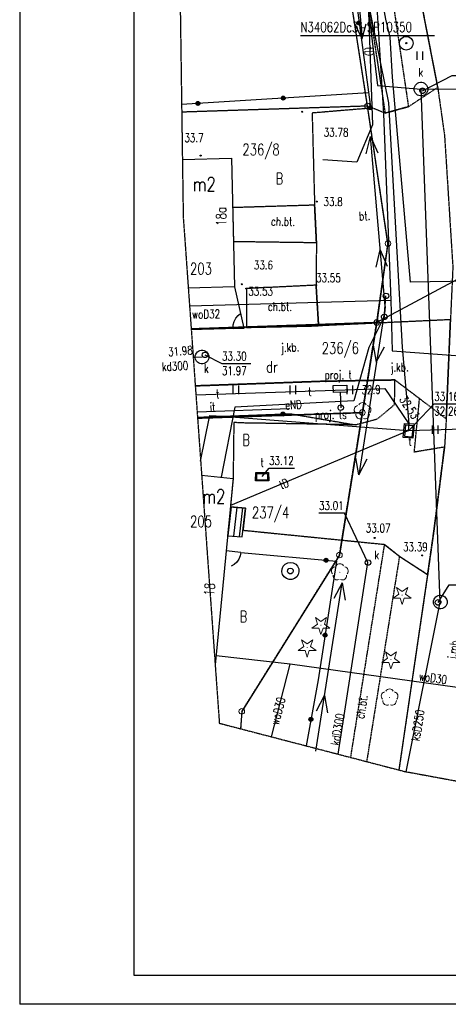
# Model space of a CAD drawing. Header units: inches. Extents: x 6268 to 12323, y 5221 to 42059.
# Tile 1 of 98: x 6268 to 7020, y 5241 to 6970. Entities that reach past the tile are written whole.
import ezdxf
from ezdxf.enums import TextEntityAlignment as Align

# ---------------------------------------------------------------- set-up
doc = ezdxf.new("R2010")
doc.units = ezdxf.units.IN
doc.header["$MEASUREMENT"] = 0
for name, pattern in [('1', [0]), ('2', [1.5, 1, -0.5]), ('423', [2, 1.5, -0.5]), ('424', [1.5, 1, -0.5]), ('901', [0])]:
    doc.linetypes.add(name, pattern=pattern)
for name, color, linetype in [('121-Punkt_osnowy_szczegolowej', 7, 'Continuous'), ('121-Punkt_osnowy_szczegolowej-A', 7, 'Continuous'), ('202-punkt_graniczny', 7, 'Continuous'), ('210-oznaczenie_konturu_uzytku_g', 7, 'Continuous'), ('211-numer_dzialki_ewidencyjnej', 7, 'Continuous'), ('218-kontur_uzytku_gruntowego', 7, 'Continuous'), ('219-dzialka_ewidencyjna', 7, 'Continuous'), ('238-Punkt_adresowy_budynku', 7, 'Continuous'), ('312-budynek_ewidencyjny', 7, 'Continuous'), ('312-oznaczenie_budynku_ewidency', 7, 'Continuous'), ('352-schody', 7, 'Continuous'), ('chodnik', 7, 'Continuous'), ('chodnik-Atr17', 7, 'Continuous'), ('CP_LINENORM', 253, 'Continuous'), ('drzewo_iglaste', 7, 'Continuous'), ('drzewo_lisciaste', 7, 'Continuous'), ('furtka', 7, 'Continuous'), ('inny_obiekt_zagospodarowania_te', 7, 'Continuous'), ('jezdnia', 7, 'Continuous'), ('jezdnia-Atr17', 7, 'Continuous'), ('komora_podziemna', 7, 'Continuous'), ('kraweznik', 7, 'Continuous'), ('obszar_utwardzony', 7, 'Continuous'), ('obszar_utwardzony-Atr17', 7, 'Continuous'), ('obudowa_ochronna_przewodu', 7, 'Continuous'), ('ogrodzenie_trwale', 7, 'Continuous'), ('pikieta_naturalna', 7, 'Continuous'), ('pikieta_naturalna-Atr2', 7, 'Continuous'), ('pikieta_sztuczna', 7, 'Continuous'), ('pikieta_sztuczna-Atr2', 7, 'Continuous'), ('przewod_elektroenergetyczny_nis', 7, 'Continuous'), ('przewod_elektroenergetyczny_pod', 7, 'Continuous'), ('przewod_gazowy', 7, 'Continuous'), ('przewod_kanalizacyjny', 7, 'Continuous'), ('przewod_kanalizacyjny-Atr1', 7, 'Continuous'), ('przewod_telekomunikacyjny_podzi', 7, 'Continuous'), ('przewod_wodociagowy', 7, 'Continuous'), ('przewod_wodociagowy-Atr1', 7, 'Continuous'), ('rzedna-Atr2', 7, 'Continuous'), ('rzedna-Atr3', 7, 'Continuous'), ('slup_przewodow_napowietrznych', 7, 'Continuous'), ('slupek_telekomunikacyjny_-_ob__', 7, 'Continuous'), ('studnia_zwykla', 7, 'Continuous'), ('szafa_telekomunikacyjna_lub_kon', 7, 'Continuous'), ('trawnik', 7, 'Continuous'), ('wlaz_do_komory_lub_kanalu', 7, 'Continuous'), ('wlaz_do_komory_lub_kanalu-Atr17', 7, 'Continuous'), ('wlaz_do_komory_lub_kanalu_-_okr', 7, 'Continuous'), ('Zakres', 7, 'Continuous')]:
    doc.layers.add(name, color=color, linetype=linetype)
doc.styles.add('STYL_ARIAL', font='simplex', dxfattribs={"width": 0.75, "oblique": 0.1})

# ---------------------------------------------------------------- blocks, each defined once
blk = doc.blocks.new('202')
at = {"color": 0, "linetype": 'Continuous', "lineweight": 0}
blk.add_circle((0, 0), 0.25, dxfattribs=at)
blk = doc.blocks.new('SM05')
at = {"color": 7}
blk.add_polyline3d([(0, 0.25, 0), (0.1352, 0.2103, 0), (0.2274, 0.1039, 0), (0.2475, -0.0356, 0), (0.1889, -0.1637, 0), (0.0704, -0.2399, 0), (-0.0704, -0.2399, 0), (-0.1889, -0.1637, 0), (-0.2475, -0.0356, 0), (-0.2274, 0.1039, 0), (-0.1352, 0.2103, 0), (0, 0.25, 0)], dxfattribs=at)
blk = doc.blocks.new('US22')
at = {"color": 7}
blk.add_polyline3d([(0, 0.25, 0), (0.1352, 0.2103, 0), (0.2274, 0.1039, 0), (0.2475, -0.0356, 0), (0.1889, -0.1637, 0), (0.0704, -0.2399, 0), (-0.0704, -0.2399, 0), (-0.1889, -0.1637, 0), (-0.2475, -0.0356, 0), (-0.2274, 0.1039, 0), (-0.1352, 0.2103, 0), (0, 0.25, 0)], dxfattribs=at)
blk = doc.blocks.new('US13')
at = {"color": 7}
for points in [[(0, 0.75, 0), (0.2435, 0.7094, 0), (0.4607, 0.5919, 0), (0.6279, 0.4102, 0), (0.7271, 0.1841, 0), (0.7474, -0.0619, 0), (0.6868, -0.3013, 0), (0.5518, -0.508, 0), (0.357, -0.6596, 0), (0.1234, -0.7398, 0), (-0.1234, -0.7398, 0), (-0.357, -0.6596, 0), (-0.5518, -0.508, 0), (-0.6868, -0.3013, 0), (-0.7474, -0.0619, 0), (-0.7271, 0.1841, 0), (-0.6279, 0.4102, 0), (-0.4607, 0.5919, 0), (-0.2435, 0.7094, 0), (0, 0.75, 0)], [(0, 0.25, 0), (0.1352, 0.2103, 0), (0.2274, 0.1039, 0), (0.2475, -0.0356, 0), (0.1889, -0.1637, 0), (0.0704, -0.2399, 0), (-0.0704, -0.2399, 0), (-0.1889, -0.1637, 0), (-0.2475, -0.0356, 0), (-0.2274, 0.1039, 0), (-0.1352, 0.2103, 0), (0, 0.25, 0)]]:
    blk.add_polyline3d(points, dxfattribs=at)
blk = doc.blocks.new('OK04')
at = {"color": 7}
blk.add_polyline3d([(0, 0.001, 0), (0.0328, 0.3129, 0), (0.1297, 0.6111, 0), (0.2865, 0.8827, 0), (0.4963, 1.1157, 0), (0.75, 1.3, 0)], dxfattribs=at)
blk = doc.blocks.new('PW01')
at = {"color": 7}
blk.add_polyline3d([(0.045, 0, 0), (0.0318, -0.0318, 0), (0, -0.045, 0), (-0.0318, -0.0318, 0), (-0.045, 0, 0), (-0.0318, 0.0318, 0), (0, 0.045, 0), (0.0318, 0.0318, 0), (0.045, 0, 0)], dxfattribs=at)
blk = doc.blocks.new('922')
at = {"linetype": 'Continuous', "lineweight": 0}
h = blk.add_hatch(color=0, dxfattribs=at)
edge = h.paths.add_edge_path()
edge.add_arc((0, 0), 0.045, 0, 360)
at = {"color": 0, "linetype": 'Continuous', "lineweight": 0}
for centre, start, end in [((-0.357, 0.116), 102.147, 221.853), ((0, 0.375), 30.147, 149.853), ((0.357, 0.116), 318.147, 77.853), ((-0.22, -0.303), 174.147, 293.853), ((0.22, -0.303), 246.147, 5.853)]:
    blk.add_arc(centre, 0.375, start, end, dxfattribs=at)
blk = doc.blocks.new('TU04')
at = {"color": 7}
for points in [[(0, 0, 0), (0, 0.75, 0)], [(0.5, 0, 0), (0.5, 0.75, 0)]]:
    blk.add_polyline3d(points, dxfattribs=at)
blk = doc.blocks.new('US09')
at = {"color": 7}
blk.add_polyline3d([(0.25, 0.0005, 0), (0.2103, -0.1347, 0), (0.1038, -0.227, 0), (-0.0356, -0.247, 0), (-0.1637, -0.1885, 0), (-0.2399, -0.07, 0), (-0.2399, 0.0709, 0), (-0.1637, 0.1894, 0), (-0.0356, 0.2479, 0), (0.1038, 0.2279, 0), (0.2103, 0.1356, 0), (0.25, 0.0005, 0)], dxfattribs=at)
blk = doc.blocks.new('121')
at = {"color": 0}
for radius in [0.6, 0.05]:
    blk.add_circle((0, 0), radius, dxfattribs=at)
blk = doc.blocks.new('921')
at = {"linetype": 'Continuous', "lineweight": 0}
h = blk.add_hatch(color=0, dxfattribs=at)
edge = h.paths.add_edge_path()
edge.add_arc((0, 0), 0.045, 0, 360)
at = {"color": 0, "linetype": 'Continuous', "lineweight": 0}
for p, q in [((-0.301, 0.098), (-0.789, -0.256)), ((-0.487, 0.671), (-0.301, 0.098)), ((0.001, 0.317), (-0.487, 0.671)), ((0.488, 0.67), (0.001, 0.317)), ((0.302, 0.097), (0.488, 0.67)), ((0.789, -0.257), (0.302, 0.097)), ((-0.789, -0.256), (-0.186, -0.256)), ((-0.186, -0.256), (0, -0.83)), ((0, -0.83), (0.187, -0.257)), ((0.187, -0.257), (0.789, -0.257))]:
    blk.add_line(p, q, dxfattribs=at)

msp = doc.modelspace()

# ---------------------------------------------------------------- linework, layer by layer
at = {"linetype": 'Continuous'}
for p, q in [((6468.073, 8161.604), (6468.073, 5291.604)), ((6468.073, 5291.604), (12118.073, 5291.604))]:
    msp.add_line(p, q, dxfattribs=at)
at = {"layer": '121-Punkt_osnowy_szczegolowej-A', "color": 7}
msp.add_polyline3d([(6760.725, 6942.312, 0), (6996.205, 6942.312, 0)], dxfattribs=at)
at = {"layer": '218-kontur_uzytku_gruntowego', "color": 3, "linetype": '2'}
for points in [[(6878.619, 6818.382, 0), (6760.619, 7575.782, 0)], [(6878.619, 6818.382, 0), (6552.393, 6807.746, 0)], [(6914.419, 6577.182, 0), (6878.619, 6818.382, 0)], [(6894.619, 6438.182, 0), (6914.419, 6577.182, 0)], [(6894.619, 6438.182, 0), (6569.027, 6426.952, 0)], [(6869.419, 6279.982, 0), (6894.619, 6438.182, 0)], [(6580.209, 6270.18, 0), (6869.419, 6279.982, 0)], [(6829.219, 6029.782, 0), (6869.419, 6279.982, 0)], [(6657.819, 5755.182, 0), (6829.219, 6029.782, 0)], [(6657.819, 5755.182, 0), (6655.741, 5724.656, 0)]]:
    msp.add_polyline3d(points, dxfattribs=at)
at = {"layer": '219-dzialka_ewidencyjna', "color": 7}
for points in [[(6878.619, 6818.382, 0), (6760.619, 7575.782, 0)], [(6878.619, 6818.382, 0), (6552.393, 6807.766, 0)], [(6914.419, 6577.182, 0), (6878.619, 6818.382, 0)], [(7261.019, 6634.582, 0), (6894.619, 6438.182, 0)], [(6914.419, 6577.182, 0), (6894.619, 6438.182, 0)], [(6894.619, 6438.182, 0), (6569.027, 6426.952, 0)], [(6894.619, 6438.182, 0), (6869.419, 6279.982, 0)], [(6869.419, 6279.982, 0), (6580.209, 6270.18, 0)], [(6869.419, 6279.982, 0), (6829.219, 6029.782, 0)], [(6829.219, 6029.782, 0), (6657.819, 5755.182, 0)], [(6657.819, 5755.182, 0), (6655.741, 5724.656, 0)]]:
    msp.add_polyline3d(points, dxfattribs=at)
at = {"layer": '312-budynek_ewidencyjny', "color": 7}
for points in [[(6553.577, 6724.638, 0), (6639.619, 6726.782, 0)], [(6639.619, 6726.782, 0), (6645.219, 6500.982, 0)], [(6645.219, 6500.982, 0), (6563.927, 6498.472, 0)], [(6587.325, 6170.378, 0), (6642.619, 6164.382, 0)], [(6642.619, 6164.382, 0), (6611.115, 5836.8, 0)]]:
    msp.add_polyline3d(points, dxfattribs=at)
at = {"layer": '352-schody', "color": 7}
for points in [[(6664.419, 6112.382, 0), (6637.819, 6114.582, 0), (6633.019, 6063.782, 0), (6658.619, 6061.582, 0), (6664.419, 6112.382, 0)], [(6664.419, 6112.382, 0), (6637.819, 6114.582, 0), (6633.019, 6063.782, 0), (6658.619, 6061.582, 0), (6664.419, 6112.382, 0)], [(6639.259, 6114.462, 0), (6633.579, 6063.742, 0)], [(6649.239, 6113.642, 0), (6643.559, 6062.882, 0)], [(6659.199, 6112.822, 0), (6653.519, 6062.022, 0)]]:
    msp.add_polyline3d(points, dxfattribs=at)
at = {"layer": 'chodnik', "color": 7, "linetype": '423'}
for points in [[(6883.419, 7272.582, 0), (6874.019, 7275.982, 0), (6858.819, 7279.582, 0), (6838.219, 7282.182, 0), (6909.219, 6805.982, 0), (6950.819, 6817.582, 0), (6883.419, 7272.582, 0)], [(6641.819, 6639.982, 0), (6643.219, 6580.782, 0), (6788.819, 6578.782, 0), (6785.619, 6644.382, 0), (6641.819, 6639.982, 0)], [(6666.219, 6429.582, 0), (6792.619, 6432.382, 0), (6788.219, 6503.782, 0), (6665.819, 6497.782, 0), (6666.219, 6429.582, 0)], [(6908.019, 6048.582, 0), (6848.489, 5674.42, 0)], [(6935.019, 6027.182, 0), (6935.019, 6027.182, 0), (6908.019, 6048.582, 0)], [(6877.517, 5666.854, 0), (6935.019, 6027.182, 0)]]:
    msp.add_polyline3d(points, dxfattribs=at)
at = {"layer": 'CP_LINENORM', "linetype": 'Continuous'}
for p, q in [((6268.073, 8210.604), (6268.073, 5240.604)), ((6268.073, 5241.604), (12168.073, 5241.604))]:
    msp.add_line(p, q, dxfattribs=at)
at = {"layer": 'furtka', "color": 7}
for points in [[(6642.419, 6427.782, 0), (6661.219, 6428.582, 0)], [(6656.419, 6034.382, 0), (6630.419, 6036.982, 0)]]:
    msp.add_polyline3d(points, dxfattribs=at)
at = {"layer": 'inny_obiekt_zagospodarowania_te', "color": 7, "linetype": '1'}
msp.add_polyline3d([(6741.619, 6286.382, 0), (6579.467, 6280.564, 0)], dxfattribs=at)
at = {"layer": 'jezdnia', "color": 7, "linetype": '424'}
for points in [[(6929.219, 7225.582, 0), (7001.619, 6851.182, 0), (7013.619, 6766.782, 0), (7028.219, 6535.182, 0), (7024.019, 6443.182, 0), (7016.619, 6268.982, 0), (7013.619, 6219.382, 0), (6995.019, 6072.582, 0), (6984.019, 5995.582, 0), (6933.555, 5652.248, 0)], [(7024.019, 6443.182, 0), (6792.619, 6432.382, 0)], [(7016.619, 6268.982, 0), (7024.019, 6443.182, 0)], [(6642.419, 6427.782, 0), (6569.113, 6425.748, 0)], [(6661.219, 6428.582, 0), (6642.419, 6427.782, 0)], [(6666.219, 6429.582, 0), (6661.219, 6428.582, 0)], [(6792.619, 6432.382, 0), (6666.219, 6429.582, 0)], [(6576.159, 6326.962, 0), (6797.419, 6334.982, 0)], [(6797.419, 6334.982, 0), (6926.419, 6337.382, 0)], [(6926.419, 6337.382, 0), (6969.819, 6304.582, 0)], [(6969.819, 6304.582, 0), (7016.619, 6268.982, 0)]]:
    msp.add_polyline3d(points, dxfattribs=at)
at = {"layer": 'komora_podziemna', "color": 34}
for points in [[(6961.419, 6852.982, 0), (6962.619, 6855.182, 0), (6964.419, 6857.182, 0), (6966.419, 6858.582, 0), (6968.619, 6859.582, 0), (6971.219, 6860.182, 0), (6973.619, 6860.182, 0), (6976.219, 6859.582, 0), (6978.419, 6858.582, 0), (6980.419, 6857.182, 0), (6982.219, 6855.182, 0), (6983.419, 6852.982, 0), (6984.219, 6850.582, 0), (6984.419, 6848.182, 0), (6984.219, 6845.782, 0), (6983.419, 6843.382, 0), (6982.219, 6841.182, 0), (6980.419, 6839.182, 0), (6978.419, 6837.782, 0), (6976.219, 6836.782, 0), (6973.619, 6836.182, 0), (6971.219, 6836.182, 0), (6968.619, 6836.782, 0), (6966.419, 6837.782, 0), (6964.419, 6839.182, 0), (6962.619, 6841.182, 0), (6961.419, 6843.382, 0), (6960.619, 6845.782, 0), (6960.419, 6848.182, 0), (6960.619, 6850.582, 0), (6961.419, 6852.982, 0)], [(6600.019, 6377.582, 0), (6599.819, 6375.182, 0), (6599.019, 6372.782, 0), (6597.819, 6370.582, 0), (6596.019, 6368.582, 0), (6594.019, 6367.182, 0), (6591.819, 6366.182, 0), (6589.219, 6365.582, 0), (6586.819, 6365.582, 0), (6584.219, 6366.182, 0), (6582.019, 6367.182, 0), (6580.019, 6368.582, 0), (6578.219, 6370.582, 0), (6577.019, 6372.782, 0), (6576.219, 6375.182, 0), (6576.019, 6377.582, 0), (6576.219, 6379.982, 0), (6577.019, 6382.382, 0), (6578.219, 6384.582, 0), (6580.019, 6386.582, 0), (6582.019, 6387.982, 0), (6584.219, 6388.982, 0), (6586.819, 6389.582, 0), (6589.219, 6389.582, 0), (6591.819, 6388.982, 0), (6594.019, 6387.982, 0), (6596.019, 6386.582, 0), (6597.819, 6384.582, 0), (6599.019, 6382.382, 0), (6599.819, 6379.982, 0), (6600.019, 6377.582, 0)], [(7018.219, 5947.182, 0), (7018.019, 5944.782, 0), (7017.219, 5942.382, 0), (7016.019, 5940.182, 0), (7014.219, 5938.182, 0), (7012.219, 5936.782, 0), (7010.019, 5935.782, 0), (7007.419, 5935.182, 0), (7005.019, 5935.182, 0), (7002.419, 5935.782, 0), (7000.219, 5936.782, 0), (6998.219, 5938.182, 0), (6996.419, 5940.182, 0), (6995.219, 5942.382, 0), (6994.419, 5944.782, 0), (6994.219, 5947.182, 0), (6994.419, 5949.582, 0), (6995.219, 5951.982, 0), (6996.419, 5954.182, 0), (6998.219, 5956.182, 0), (7000.219, 5957.582, 0), (7002.419, 5958.582, 0), (7005.019, 5959.182, 0), (7007.419, 5959.182, 0), (7010.019, 5958.582, 0), (7012.219, 5957.582, 0), (7014.219, 5956.182, 0), (7016.019, 5954.182, 0), (7017.219, 5951.982, 0), (7018.019, 5949.582, 0), (7018.219, 5947.182, 0)]]:
    msp.add_polyline3d(points, dxfattribs=at)
at = {"layer": 'komora_podziemna', "color": 30}
for points in [[(6941.219, 6235.982, 0), (6943.419, 6260.982, 0), (6960.619, 6259.982, 0), (6958.219, 6234.982, 0), (6941.219, 6235.982, 0)], [(6682.419, 6174.782, 0), (6704.819, 6174.982, 0), (6705.419, 6159.982, 0), (6681.619, 6160.182, 0), (6682.419, 6174.782, 0)]]:
    msp.add_polyline3d(points, dxfattribs=at)
at = {"layer": 'kraweznik', "color": 7}
for points in [[(7001.619, 6851.182, 0), (6929.219, 7225.582, 0), (6915.019, 7249.582, 0), (6901.619, 7261.782, 0)], [(6908.019, 6048.582, 0), (6935.019, 6027.182, 0)], [(6935.019, 6027.182, 0), (6935.019, 6027.182, 0), (6984.019, 5995.582, 0), (6933.555, 5652.248, 0)]]:
    msp.add_polyline3d(points, dxfattribs=at)
at = {"layer": 'obszar_utwardzony', "color": 7, "linetype": '424'}
for points in [[(7001.619, 6851.182, 0), (6950.819, 6817.582, 0)], [(6887.019, 6814.982, 0), (6781.219, 6806.182, 0)], [(6909.219, 6805.982, 0), (6887.019, 6814.982, 0)], [(6950.819, 6817.582, 0), (6909.219, 6805.982, 0)], [(6781.219, 6806.182, 0), (6785.619, 6644.382, 0)], [(6785.619, 6644.382, 0), (6788.819, 6578.782, 0)], [(6788.819, 6578.782, 0), (6788.219, 6503.782, 0)], [(6788.219, 6503.782, 0), (6792.619, 6432.382, 0)], [(6969.819, 6304.582, 0), (6926.419, 6337.382, 0)], [(6960.619, 6210.582, 0), (6969.819, 6304.582, 0)], [(6643.819, 6262.582, 0), (6642.619, 6164.382, 0)], [(6660.019, 6261.782, 0), (6643.819, 6262.582, 0)], [(6856.819, 6258.582, 0), (6660.019, 6261.782, 0)], [(7013.619, 6219.382, 0), (6960.619, 6210.582, 0)], [(6995.019, 6072.582, 0), (7013.619, 6219.382, 0)], [(6642.619, 6164.382, 0), (6637.819, 6114.582, 0)], [(6637.819, 6114.582, 0), (6664.419, 6112.382, 0)], [(6664.419, 6112.382, 0), (6660.019, 6073.382, 0)], [(6660.019, 6073.382, 0), (6908.019, 6048.582, 0)], [(6984.019, 5995.582, 0), (6995.019, 6072.582, 0)], [(6908.019, 6048.582, 0), (6935.019, 6027.182, 0)], [(6935.019, 6027.182, 0), (6984.019, 5995.582, 0)]]:
    msp.add_polyline3d(points, dxfattribs=at)
at = {"layer": 'obudowa_ochronna_przewodu', "color": 52}
msp.add_polyline3d([(7196.819, 6512.982, 0), (6953.819, 6509.382, 0)], dxfattribs=at)
at = {"layer": 'ogrodzenie_trwale', "color": 7, "linetype": '901'}
for points in [[(6824.019, 7261.782, 0), (6884.019, 6812.382, 0)], [(6880.219, 6841.582, 0), (6552.201, 6821.35, 0)], [(6645.219, 6500.982, 0), (6661.219, 6428.582, 0)], [(6642.419, 6427.782, 0), (6569.113, 6425.748, 0)], [(6580.087, 6271.864, 0), (6743.019, 6277.982, 0)], [(6656.419, 6034.382, 0), (6824.219, 6018.982, 0), (6791.819, 5810.582, 0), (6770.585, 5694.724, 0)]]:
    msp.add_polyline3d(points, dxfattribs=at)
at = {"layer": 'ogrodzenie_trwale', "color": 7}
for centre, radius in [((6863.721, 6964.42), 3.5), ((6863.721, 6964.42), 3.15), ((6863.721, 6964.42), 2.8), ((6863.721, 6964.42), 2.45), ((6863.721, 6964.42), 2.1), ((6863.721, 6964.42), 1.75), ((6863.721, 6964.42), 1.4), ((6863.721, 6964.42), 1.05), ((6863.721, 6964.42), 0.7), ((6730.503, 6832.348), 3.5), ((6730.503, 6832.348), 3.15), ((6730.503, 6832.348), 2.8), ((6730.503, 6832.348), 2.45), ((6730.503, 6832.348), 2.1), ((6730.503, 6832.348), 1.75), ((6730.503, 6832.348), 1.4), ((6730.503, 6832.348), 1.05), ((6730.503, 6832.348), 0.7), ((6580.789, 6823.114), 3.5), ((6580.789, 6823.114), 3.15), ((6580.789, 6823.114), 2.8), ((6580.789, 6823.114), 2.45), ((6580.789, 6823.114), 2.1), ((6580.789, 6823.114), 1.75), ((6580.789, 6823.114), 1.4), ((6580.789, 6823.114), 1.05), ((6580.789, 6823.114), 0.7), ((6883.571, 6815.74), 3.5), ((6883.571, 6815.74), 3.15), ((6883.571, 6815.74), 2.8), ((6883.571, 6815.74), 2.45), ((6883.571, 6815.74), 2.1), ((6883.571, 6815.74), 1.75), ((6883.571, 6815.74), 1.4), ((6883.571, 6815.74), 1.05), ((6883.571, 6815.74), 0.7), ((6729.981, 6277.492), 3.5), ((6729.981, 6277.492), 3.15), ((6729.981, 6277.492), 2.8), ((6729.981, 6277.492), 2.45), ((6729.981, 6277.492), 2.1), ((6729.981, 6277.492), 1.75), ((6729.981, 6277.492), 1.4), ((6729.981, 6277.492), 1.05), ((6729.981, 6277.492), 0.7), ((6805.791, 6020.674), 3.5), ((6805.791, 6020.674), 3.15), ((6805.791, 6020.674), 2.8), ((6805.791, 6020.674), 2.45), ((6805.791, 6020.674), 2.1), ((6805.791, 6020.674), 1.75), ((6805.791, 6020.674), 1.4), ((6805.791, 6020.674), 1.05), ((6805.791, 6020.674), 0.7), ((6804.019, 5889.048), 3.5), ((6804.019, 5889.048), 3.15), ((6804.019, 5889.048), 2.8), ((6804.019, 5889.048), 2.45), ((6804.019, 5889.048), 2.1), ((6804.019, 5889.048), 1.75), ((6804.019, 5889.048), 1.4), ((6804.019, 5889.048), 1.05), ((6804.019, 5889.048), 0.7), ((6779.093, 5741.148), 3.5), ((6779.093, 5741.148), 3.15), ((6779.093, 5741.148), 2.8), ((6779.093, 5741.148), 2.45), ((6779.093, 5741.148), 2.1), ((6779.093, 5741.148), 1.75), ((6779.093, 5741.148), 1.4), ((6779.093, 5741.148), 1.05), ((6779.093, 5741.148), 0.7)]:
    msp.add_circle(centre, radius, dxfattribs=at)
at = {"layer": 'przewod_elektroenergetyczny_nis', "color": 1}
for points in [[(6842.217, 7233.684, 0), (6868.899, 6937.282, 0), (6875.991, 6962.95, 0)], [(6868.335, 6937.844, 0), (6857.215, 6960.474, 0)], [(6875.865, 6734.376, 0), (6883.493, 6765.234, 0)], [(6909.669, 6466.956, 0), (6883.493, 6765.232, 0), (6896.321, 6736.108, 0)], [(6893.393, 6535.338, 0), (6900.875, 6565.682, 0), (6913.241, 6537.312, 0)], [(6909.291, 6465.734, 0), (6863.267, 6170.534, 0), (6877.887, 6198.69, 0)], [(6888.649, 6398.276, 0), (6893.885, 6368.61, 0), (6908.427, 6395.756, 0)], [(6863.269, 6170.804, 0), (6857.855, 6200.584, 0)], [(6787.955, 5685.01, 0), (6833.767, 5980.994, 0), (6839.495, 5950.724, 0)], [(6833.819, 5980.898, 0), (6819.525, 5953.178, 0)], [(6788.971, 5755.836, 0), (6803.199, 5783.2, 0), (6808.399, 5752.552, 0)]]:
    msp.add_polyline3d(points, dxfattribs=at)
at = {"layer": 'przewod_elektroenergetyczny_pod', "color": 1}
msp.add_polyline3d([(6909.419, 6466.582, 0), (6907.819, 6448.182, 0), (6880.619, 6394.382, 0), (6854.419, 6300.582, 0), (6645.619, 6289.582, 0), (6621.419, 6166.582, 0)], dxfattribs=at)
at = {"layer": 'przewod_gazowy', "color": 40}
msp.add_polyline3d([(7196.819, 6512.982, 0), (6953.819, 6509.382, 0), (6922.219, 6869.182, 0), (6918.219, 6939.582, 0), (6910.419, 6970.982, 0), (6860.419, 7250.582, 0), (6849.219, 7391.182, 0), (6797.819, 7727.582, 0), (6796.219, 7733.782, 0), (6795.019, 7739.982, 0), (6793.419, 7777.582, 0), (6779.019, 7842.582, 0), (6779.219, 7850.382, 0), (6777.819, 7859.182, 0), (6772.019, 7929.782, 0), (6734.819, 7994.982, 0), (6718.619, 8058.582, 0)], dxfattribs=at)
at = {"layer": 'przewod_kanalizacyjny', "color": 34}
for points in [[(6769.619, 7799.382, 0), (6843.219, 7293.182, 0), (6896.019, 6854.782, 0), (6972.419, 6848.182, 0)], [(6946.595, 5649.124, 0), (7006.219, 5947.182, 0), (6972.419, 6848.182, 0), (7107.219, 6849.582, 0)], [(6588.019, 6377.582, 0), (6575.419, 6376.782, 0), (6572.617, 6376.614, 0)], [(6827.189, 5679.97, 0), (6879.219, 6016.582, 0)]]:
    msp.add_polyline3d(points, dxfattribs=at)
at = {"layer": 'przewod_telekomunikacyjny_podzi', "color": 30}
for points in [[(6781.219, 7785.982, 0), (6879.619, 6999.782, 0), (6915.419, 6823.982, 0), (6939.219, 6394.982, 0), (6951.019, 6259.982, 0), (6949.619, 6248.582, 0)], [(6879.619, 6999.782, 0), (6887.019, 6785.582, 0), (6859.619, 6719.782, 0), (6800.219, 6723.982, 0)], [(6577.293, 6311.048, 0), (6909.019, 6322.382, 0), (6951.019, 6259.982, 0)], [(6585.575, 6194.91, 0), (6601.309, 6272.662, 0)], [(6601.309, 6272.662, 0), (6601.819, 6275.182, 0), (6623.757, 6273.504, 0)], [(6623.757, 6273.504, 0), (6949.619, 6248.582, 0)], [(6951.019, 6248.382, 0), (6638.019, 6116.782, 0)], [(6951.019, 6248.382, 0), (7235.419, 6257.382, 0)]]:
    msp.add_polyline3d(points, dxfattribs=at)
at = {"layer": 'przewod_telekomunikacyjny_podzi', "color": 30, "linetype": '1'}
msp.add_polyline3d([(6830.419, 6315.782, 0), (6831.619, 6288.582, 0)], dxfattribs=at)
at = {"layer": 'przewod_wodociagowy', "color": 5}
for points in [[(6814.219, 7553.782, 0), (6850.419, 7317.782, 0), (6857.019, 7274.182, 0), (6892.219, 7030.382, 0), (6906.819, 6804.982, 0), (6919.619, 6477.582, 0)], [(6566.151, 6467.298, 0), (6919.619, 6477.582, 0)], [(6919.619, 6477.582, 0), (6921.619, 6388.382, 0), (7144.419, 6372.182, 0)], [(6742.819, 5837.982, 0), (6612.619, 5852.782, 0)], [(6709.809, 5710.564, 0), (6742.819, 5837.982, 0)], [(7060.819, 5793.782, 0), (6742.819, 5837.982, 0)]]:
    msp.add_polyline3d(points, dxfattribs=at)
at = {"layer": 'rzedna-Atr2', "color": 7}
for points in [[(6975.019, 6845.382, 0), (7026.819, 6871.982, 0), (7077.459, 6871.982, 0)], [(6593.219, 6381.382, 0), (6623.019, 6365.982, 0), (6673.659, 6365.982, 0)], [(6950.819, 6248.582, 0), (6995.619, 6295.182, 0), (7045.719, 6295.182, 0)], [(6693.619, 6167.782, 0), (6705.619, 6182.582, 0), (6750.519, 6182.582, 0)], [(6879.219, 6016.582, 0), (6838.019, 6103.582, 0), (6793.239, 6103.582, 0)], [(7002.419, 5946.582, 0), (7022.019, 5977.182, 0), (7073.299, 5977.182, 0)]]:
    msp.add_polyline3d(points, dxfattribs=at)
at = {"layer": 'slup_przewodow_napowietrznych', "color": 7, "linetype": '2'}
msp.add_polyline3d([(6907.819, 6448.182, 0), (6910.819, 6484.982, 0)], dxfattribs=at)
at = {"layer": 'szafa_telekomunikacyjna_lub_kon', "color": 30}
msp.add_polyline3d([(6818.619, 6315.582, 0), (6818.419, 6327.582, 0), (6842.219, 6328.182, 0), (6842.619, 6316.182, 0), (6818.619, 6315.582, 0)], dxfattribs=at)
at = {"layer": 'trawnik', "color": 7, "linetype": '2'}
for points in [[(6623.757, 6273.504, 0), (6743.019, 6277.982, 0), (6856.819, 6258.582, 0), (6896.019, 6268.982, 0), (6926.019, 6294.182, 0), (6926.419, 6337.382, 0), (6797.419, 6334.982, 0), (6576.159, 6326.962, 0)], [(6580.087, 6271.864, 0), (6601.309, 6272.662, 0)], [(6601.309, 6272.662, 0), (6623.757, 6273.504, 0)]]:
    msp.add_polyline3d(points, dxfattribs=at)
at = {"layer": 'wlaz_do_komory_lub_kanalu', "color": 7}
for points in [[(6944.019, 6238.182, 0), (6945.619, 6258.582, 0), (6958.419, 6257.182, 0), (6956.219, 6236.782, 0), (6944.019, 6238.182, 0)], [(6684.419, 6173.182, 0), (6703.219, 6172.582, 0), (6703.219, 6161.582, 0), (6684.019, 6161.782, 0), (6684.419, 6173.182, 0)]]:
    msp.add_polyline3d(points, dxfattribs=at)
at = {"layer": 'Zakres', "color": 5, "linetype": '2'}
msp.add_polyline3d([(6546.239, 7240.032, 0), (6552.201, 6821.35, 0), (6552.393, 6807.766, 0), (6552.393, 6807.746, 0), (6553.577, 6724.638, 0), (6555.019, 6623.382, 0), (6563.927, 6498.472, 0), (6566.151, 6467.298, 0), (6569.027, 6426.952, 0), (6569.027, 6426.952, 0), (6569.113, 6425.748, 0), (6569.113, 6425.748, 0), (6572.617, 6376.614, 0), (6576.159, 6326.962, 0), (6576.159, 6326.962, 0), (6577.293, 6311.048, 0), (6579.467, 6280.564, 0), (6580.087, 6271.864, 0), (6580.087, 6271.864, 0), (6580.209, 6270.18, 0), (6585.575, 6194.91, 0), (6587.325, 6170.378, 0), (6611.115, 5836.8, 0), (6618.419, 5734.382, 0), (6655.741, 5724.656, 0), (6655.741, 5724.656, 0), (6709.809, 5710.564, 0), (6770.585, 5694.724, 0), (6827.189, 5679.97, 0), (6848.489, 5674.42, 0), (6877.517, 5666.854, 0), (6933.555, 5652.248, 0), (6943.019, 5649.782, 0), (6946.595, 5649.124, 0), (7037.661, 5632.384, 0)], dxfattribs=at)

# ---------------------------------------------------------------- block references
at = {"layer": '121-Punkt_osnowy_szczegolowej', "color": 7, "xscale": 20, "yscale": 20, "zscale": 20}
msp.add_blockref('121', (6946.419, 6928.782), dxfattribs=at)
at = {"layer": '202-punkt_graniczny', "color": 7, "xscale": 20, "yscale": 20, "zscale": 20}
for p in [(6878.619, 6818.382), (6914.419, 6577.182), (6894.619, 6438.182), (6869.419, 6279.982), (6829.219, 6029.782), (6657.819, 5755.182)]:
    msp.add_blockref('202', p, dxfattribs=at)
at = {"layer": 'drzewo_iglaste', "color": 3, "xscale": 20, "yscale": 20, "zscale": 20}
for p in [(6939.219, 5959.382), (6796.819, 5906.582), (6772.619, 5867.182), (6919.619, 5846.382)]:
    msp.add_blockref('921', p, dxfattribs=at)
at = {"layer": 'drzewo_lisciaste', "color": 3, "xscale": 20, "yscale": 20, "zscale": 20}
for p in [(6869.819, 6282.582), (6829.819, 5999.582), (6917.219, 5779.582)]:
    msp.add_blockref('922', p, dxfattribs=at)
at = {"layer": 'furtka', "color": 7, "xscale": 20, "yscale": 20, "zscale": 20}
for p, rotation in [((6642.419, 6427.782), 2.43507), ((6656.419, 6034.382), 174.28803)]:
    msp.add_blockref('OK04', p, dxfattribs=dict(at, rotation=rotation))
at = {"layer": 'pikieta_naturalna', "color": 7, "xscale": 20, "yscale": 20, "zscale": 20}
for p in [(6946.619, 6928.982), (6585.619, 6731.582), (6789.419, 6650.782), (6657.819, 6505.382)]:
    msp.add_blockref('PW01', p, dxfattribs=at)
at = {"layer": 'pikieta_sztuczna', "color": 7, "xscale": 20, "yscale": 20, "zscale": 20, "rotation": 180.0004199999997}
for p in [(6764.019, 6808.382), (6891.019, 6059.782), (6974.619, 6029.182)]:
    msp.add_blockref('PW01', p, dxfattribs=at)
at = {"layer": 'pikieta_sztuczna', "color": 7, "xscale": 20, "yscale": 20, "zscale": 20}
for p in [(6788.219, 6503.782), (6665.819, 6497.782)]:
    msp.add_blockref('PW01', p, dxfattribs=at)
at = {"layer": 'slup_przewodow_napowietrznych', "color": 7, "xscale": 20, "yscale": 20, "zscale": 20}
for p in [(6910.819, 6484.982), (6907.819, 6448.182)]:
    msp.add_blockref('SM05', p, dxfattribs=at)
at = {"layer": 'slupek_telekomunikacyjny_-_ob__', "color": 30, "xscale": 20, "yscale": 20, "zscale": 20}
msp.add_blockref('US09', (6831.619, 6288.582), dxfattribs=at)
at = {"layer": 'studnia_zwykla', "color": 5, "xscale": 20, "yscale": 20, "zscale": 20}
msp.add_blockref('US13', (6743.219, 6001.782), dxfattribs=at)
at = {"layer": 'trawnik', "color": 7, "xscale": 20, "yscale": 20, "zscale": 20}
for p in [(6965.399, 6899.562), (6642.799, 6312.362), (6742.799, 6312.362), (6842.799, 6312.362), (6992.599, 6242.562)]:
    msp.add_blockref('TU04', p, dxfattribs=at)
at = {"layer": 'wlaz_do_komory_lub_kanalu_-_okr', "color": 7, "xscale": 20, "yscale": 20, "zscale": 20}
for p in [(6975.019, 6845.382), (6593.219, 6381.382), (6879.219, 6016.582), (7002.419, 5946.582)]:
    msp.add_blockref('US22', p, dxfattribs=at)

# ---------------------------------------------------------------- texts
at = {"layer": '121-Punkt_osnowy_szczegolowej-A', "color": 7, "style": 'STYL_ARIAL', "width": 0.75}
msp.add_text('N34062Dc3-SP10350', height=17.5, dxfattribs=at).set_placement((6760.725, 6943.284), align=Align.BOTTOM_LEFT)
at = {"layer": '210-oznaczenie_konturu_uzytku_g', "color": 3, "style": 'STYL_ARIAL', "width": 0.75}
for s, p in [('B', (6717.239, 6675.014)), ('dr', (6700.623, 6344.276)), ('B', (6658.767, 6215.86)), ('B', (6654.019, 5905.694))]:
    msp.add_text(s, height=20, dxfattribs=at).set_placement(p, align=Align.BOTTOM_LEFT)
at = {"layer": '211-numer_dzialki_ewidencyjnej', "color": 7, "style": 'STYL_ARIAL', "width": 0.75}
for s, p in [('236/8', (6658.903, 6751.988)), ('236/6', (6797.953, 6403.216)), ('237/4', (6675.559, 6114.322))]:
    msp.add_text(s, height=20, dxfattribs=at).set_placement(p, align=Align.TOP_LEFT)
at = {"layer": '238-Punkt_adresowy_budynku', "color": 7, "style": 'STYL_ARIAL', "width": 0.75}
for s, rotation, p in [('18a', 90.929, (6635.607, 6624.834)), ('18', 84.231, (6615.063, 5968.05))]:
    msp.add_text(s, height=17.5, rotation=rotation, dxfattribs=at).set_placement(p, align=Align.BOTTOM_CENTER)
at = {"layer": '312-oznaczenie_budynku_ewidency', "color": 7, "style": 'STYL_ARIAL', "width": 0.75}
msp.add_text('m2', height=25, dxfattribs=at).set_placement((6571.825, 6661.228), align=Align.BOTTOM_LEFT)
for s, p in [('203', (6566.825, 6542.826)), ('205', (6567.131, 6098.686))]:
    msp.add_text(s, height=20, dxfattribs=at).set_placement(p, align=Align.TOP_LEFT)
msp.add_text('m2', height=25, dxfattribs=at).set_placement((6608.653, 6132.786), align=Align.MIDDLE_CENTER)
at = {"layer": 'chodnik-Atr17', "color": 7, "style": 'STYL_ARIAL', "width": 0.75}
for rotation, p in [(359.212, (6708.831, 6604.016)), (80.933, (6876.797, 5740.514))]:
    msp.add_text('ch.bt.', height=15, rotation=rotation, dxfattribs=at).set_placement(p, align=Align.BOTTOM_LEFT)
msp.add_text('ch.bt.', height=15, dxfattribs=at).set_placement((6703.619, 6454.216), align=Align.BOTTOM_LEFT)
at = {"layer": 'inny_obiekt_zagospodarowania_te', "color": 7, "style": 'STYL_ARIAL', "width": 0.75}
msp.add_text('it', height=15, rotation=2.096, dxfattribs=at).set_placement((6602.171, 6277.886), align=Align.BOTTOM_LEFT)
at = {"layer": 'jezdnia-Atr17', "color": 7, "style": 'STYL_ARIAL', "width": 0.75}
for s, rotation, p in [('j.kb.', 2.089, (6727.259, 6382.026)), ('j.kb.', 1.656, (6919.275, 6347.276)), ('j.mb.', 81.137, (7038.245, 5845.206))]:
    msp.add_text(s, height=15, rotation=rotation, dxfattribs=at).set_placement(p, align=Align.BOTTOM_LEFT)
at = {"layer": 'obszar_utwardzony-Atr17', "color": 7, "style": 'STYL_ARIAL', "width": 0.75}
msp.add_text('bt.', height=15, rotation=2.672, dxfattribs=at).set_placement((6864.143, 6613.014), align=Align.BOTTOM_LEFT)
at = {"layer": 'pikieta_naturalna-Atr2', "color": 7, "style": 'STYL_ARIAL', "width": 0.75}
for s, p in [('33.7', (6557.019, 6750.816)), ('33.8', (6801.219, 6638.416)), ('33.6', (6679.019, 6527.216))]:
    msp.add_text(s, height=15, dxfattribs=at).set_placement(p, align=Align.BOTTOM_LEFT)
at = {"layer": 'pikieta_sztuczna-Atr2', "color": 7, "style": 'STYL_ARIAL', "width": 0.75}
for s, p in [('33.78', (6801.619, 6760.416)), ('33.55', (6788.219, 6504.616)), ('33.53', (6669.219, 6481.016)), ('33.07', (6875.451, 6065.064)), ('33.39', (6940.743, 6032.136))]:
    msp.add_text(s, height=15, dxfattribs=at).set_placement(p, align=Align.BOTTOM_LEFT)
at = {"layer": 'przewod_elektroenergetyczny_pod', "color": 1, "style": 'STYL_ARIAL', "width": 0.75}
msp.add_text('eND', height=15, rotation=3.015, dxfattribs=at).set_placement((6733.885, 6292.934), align=Align.MIDDLE_LEFT)
at = {"layer": 'przewod_kanalizacyjny-Atr1', "color": 34, "style": 'STYL_ARIAL', "width": 0.75}
for s, rotation, p in [('kd300', 3.433, (6517.617, 6360.2)), ('kdD300', 80.248, (6821.177, 5695.656)), ('ksD250', 80.863, (6962.107, 5703.2))]:
    msp.add_text(s, height=15, rotation=rotation, dxfattribs=at).set_placement(p, align=Align.MIDDLE_LEFT)
at = {"layer": 'przewod_telekomunikacyjny_podzi', "color": 30, "style": 'STYL_ARIAL', "width": 0.75}
for s, rotation, p in [('tD', 271.978, (6880.969, 6922.538)), ('t', 1.957, (6612.453, 6312.76)), ('t', 1.957, (6774.261, 6316.532)), ('tD', 22.804, (6724.503, 6151.83))]:
    msp.add_text(s, height=15, rotation=rotation, dxfattribs=at).set_placement(p, align=Align.MIDDLE_LEFT)
at = {"layer": 'przewod_wodociagowy-Atr1', "color": 5, "style": 'STYL_ARIAL', "width": 0.75}
for s, rotation, p in [('woD32', 1.027, (6570.607, 6452.56)), ('woD30', 352.087, (6969.009, 5817.17)), ('woD30', 75.475, (6715.051, 5731.774))]:
    msp.add_text(s, height=15, rotation=rotation, dxfattribs=at).set_placement(p, align=Align.MIDDLE_LEFT)
at = {"layer": 'rzedna-Atr2', "color": 34, "style": 'STYL_ARIAL', "width": 0.75}
msp.add_text('31.98', height=15, rotation=4.721, dxfattribs=at).set_placement((6529.351, 6374.412), align=Align.BOTTOM_LEFT)
for s, p in [('33.30', (6623.019, 6366.976)), ('33.01', (6793.239, 6104.576))]:
    msp.add_text(s, height=15, dxfattribs=at).set_placement(p, align=Align.BOTTOM_LEFT)
at = {"layer": 'rzedna-Atr2', "color": 30, "style": 'STYL_ARIAL', "width": 0.75}
msp.add_text('32.9', height=15, rotation=1.957, dxfattribs=at).set_placement((6867.861, 6319.732), align=Align.MIDDLE_LEFT)
for s, p in [('33.16', (6995.619, 6296.176)), ('33.12', (6705.619, 6183.576))]:
    msp.add_text(s, height=15, dxfattribs=at).set_placement(p, align=Align.BOTTOM_LEFT)
at = {"layer": 'rzedna-Atr3', "color": 34, "style": 'STYL_ARIAL', "width": 0.75}
msp.add_text('31.97', height=15, dxfattribs=at).set_placement((6623.019, 6341.456), align=Align.BOTTOM_LEFT)
at = {"layer": 'rzedna-Atr3', "color": 7, "style": 'STYL_ARIAL', "width": 0.75}
msp.add_text('32.53', height=15, rotation=303.987, dxfattribs=at).set_placement((6929.909, 6300.448), align=Align.BOTTOM_LEFT)
at = {"layer": 'rzedna-Atr3', "color": 30, "style": 'STYL_ARIAL', "width": 0.75}
msp.add_text('32.26', height=15, dxfattribs=at).set_placement((6995.619, 6270.656), align=Align.BOTTOM_LEFT)
at = {"layer": 'slupek_telekomunikacyjny_-_ob__', "color": 30, "style": 'STYL_ARIAL', "width": 0.75}
msp.add_text('proj. ts', height=15, dxfattribs=at).set_placement((6786.195, 6264.38), align=Align.BOTTOM_LEFT)
at = {"layer": 'szafa_telekomunikacyjna_lub_kon', "color": 30, "style": 'STYL_ARIAL', "width": 0.75}
msp.add_text('proj. t', height=15, dxfattribs=at).set_placement((6803.159, 6334.214), align=Align.BOTTOM_LEFT)
at = {"layer": 'wlaz_do_komory_lub_kanalu-Atr17', "color": 7, "style": 'STYL_ARIAL', "width": 0.75}
for p in [(6950.219, 6217.416), (6690.819, 6180.416)]:
    msp.add_text('t', height=15, dxfattribs=at).set_placement(p, align=Align.BOTTOM_LEFT)
at = {"layer": 'wlaz_do_komory_lub_kanalu_-_okr', "color": 7, "style": 'STYL_ARIAL', "width": 0.75}
for p in [(6968.019, 6865.816), (6591.543, 6345.282), (6890.819, 6017.816)]:
    msp.add_text('k', height=15, dxfattribs=at).set_placement(p, align=Align.BOTTOM_LEFT)

doc.saveas('drawing.dxf')
